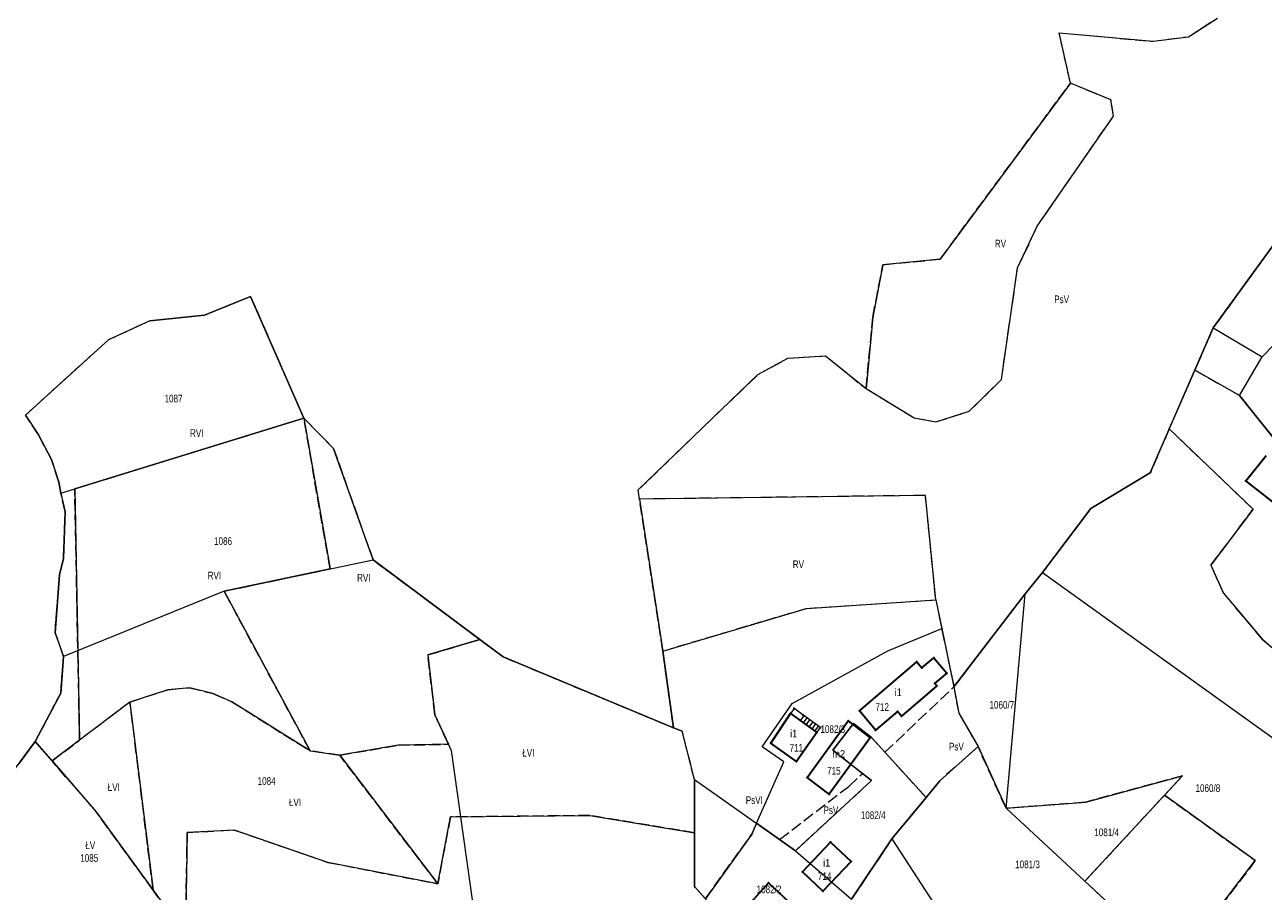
# Model space of a CAD drawing. Header units: metres. Extents: x 7496145 to 7500200, y 5498500 to 5502080.
# Tile 43 of 202: x 7497086 to 7497328, y 5499890 to 5500059. Entities that reach past the tile are written whole.
import ezdxf
from ezdxf.enums import TextEntityAlignment as Align

# ---------------------------------------------------------------- set-up
doc = ezdxf.new("R2010")
doc.units = ezdxf.units.M
doc.header["$MEASUREMENT"] = 0
for name, pattern in [('2.25_0.75', [3, 2.25, -0.75]), ('219-1000', [0]), ('egug-1000', [0])]:
    doc.linetypes.add(name, pattern=pattern)
doc.layers.get('0').update_dxf_attribs({"color": 2, "linetype": 'CONTINUOUS', "lineweight": 5})
for name, color, linetype in [('209-oznaczenie konturu klasyfikacyjnego', 7, 'CONTINUOUS'), ('211-numer działki ewidencyjnej', 7, 'CONTINUOUS'), ('217-kontur klasyfikacyjny', 7, 'CONTINUOUS'), ('218-kontur użytku gruntowego', 7, 'CONTINUOUS'), ('219-działka ewidencyjna', 7, 'CONTINUOUS'), ('312-budynek ewidencyjny', 7, 'CONTINUOUS'), ('312-oznaczenie budynku ewidencyjnego', 7, 'CONTINUOUS'), ('312-oznaczenie budynku ewidencyjnego-Atr117', 7, 'CONTINUOUS'), ('352-schody', 7, 'CONTINUOUS'), ('Punkt budynku', 7, 'CONTINUOUS')]:
    doc.layers.add(name, color=color, linetype=linetype)
doc.styles.get("Standard").update_dxf_attribs({"font": 'Working1250', "width": 0.75})

# ---------------------------------------------------------------- blocks, each defined once
blk = doc.blocks.new('PUNKTBUD')
at = {"color": 0}
blk.add_circle((0, 0), 0.09, dxfattribs=at)

msp = doc.modelspace()

# ---------------------------------------------------------------- linework, layer by layer
at = {"layer": '217-kontur klasyfikacyjny', "color": 3, "linetype": '2.25_0.75', "lineweight": 18, "flags": 128}
for points in [[(7497313.73, 5500057.07), (7497319.45, 5500060.72)], [(7497290.62, 5500047.96), (7497288.41, 5500057.82)], [(7497288.41, 5500057.82), (7497306.83, 5500056.17)], [(7497306.83, 5500056.17), (7497313.73, 5500057.07)], [(7497265.12, 5500013.47), (7497290.62, 5500047.96)], [(7497298.57, 5500044.68), (7497290.62, 5500047.96)], [(7497299.05, 5500041.51), (7497298.57, 5500044.68)], [(7497284.14, 5500019.96), (7497299.05, 5500041.51)], [(7497280.28, 5500011.75), (7497284.14, 5500019.96)], [(7497333.2, 5500020.12), (7497318.62, 5500000.04)], [(7497251.91, 5500002.1), (7497253.88, 5500012.37)], [(7497253.88, 5500012.37), (7497265.12, 5500013.47)], [(7497277.1, 5499989.86), (7497280.28, 5500011.75)], [(7497120.96, 5500002.51), (7497130.01, 5500006.17)], [(7497130.01, 5500006.17), (7497140.41, 5499982.31)], [(7497110.27, 5500001.41), (7497120.96, 5500002.51)], [(7497102.15, 5499997.67), (7497110.27, 5500001.41)], [(7497250.59, 5499988.09), (7497251.91, 5500002.1)], [(7497318.62, 5500000.04), (7497315, 5499991.71)], [(7497085.89, 5499982.89), (7497102.15, 5499997.67)], [(7497229.4, 5499990.85), (7497235.25, 5499994.05)], [(7497235.25, 5499994.05), (7497242.64, 5499994.49)], [(7497242.64, 5499994.49), (7497250.59, 5499988.09)], [(7497205.94, 5499968.23), (7497229.4, 5499990.85)], [(7497310, 5499980.19), (7497315, 5499991.71)], [(7497315, 5499991.71), (7497323.75, 5499986.76)], [(7497250.59, 5499988.09), (7497259.99, 5499982.35)], [(7497270.82, 5499983.66), (7497277.1, 5499989.86)], [(7497323.75, 5499986.76), (7497331.34, 5499977.27)], [(7497264.27, 5499981.59), (7497270.82, 5499983.66)], [(7497088.47, 5499979.03), (7497085.89, 5499982.89)], [(7497095.56, 5499968.47), (7497140.41, 5499982.31)], [(7497140.41, 5499982.31), (7497146.26, 5499976.37)], [(7497145.62, 5499952.76), (7497140.41, 5499982.31)], [(7497259.99, 5499982.35), (7497264.27, 5499981.59)], [(7497090.97, 5499974.23), (7497088.47, 5499979.03)], [(7497310, 5499980.19), (7497306.26, 5499971.58)], [(7497326.42, 5499964.44), (7497310, 5499980.19)], [(7497146.26, 5499976.37), (7497154, 5499954.53)], [(7497092.46, 5499969.76), (7497090.97, 5499974.23)], [(7497306.26, 5499971.58), (7497294.64, 5499964.58)], [(7497092.82, 5499967.62), (7497092.46, 5499969.76)], [(7497096.5, 5499919.21), (7497095.56, 5499968.47)], [(7497093.7, 5499963.97), (7497092.82, 5499967.62)], [(7497206.21, 5499966.45), (7497205.94, 5499968.23)], [(7497262.21, 5499967.17), (7497206.21, 5499966.45)], [(7497210.78, 5499936.67), (7497206.21, 5499966.45)], [(7497264.24, 5499946.69), (7497262.21, 5499967.17)], [(7497093.35, 5499954.83), (7497093.7, 5499963.97)], [(7497294.64, 5499964.58), (7497285.15, 5499952.06)], [(7497318.16, 5499953.5), (7497326.42, 5499964.44)], [(7497092.6, 5499951.59), (7497093.35, 5499954.83)], [(7497154, 5499954.53), (7497174.93, 5499938.92)], [(7497091.7, 5499940.26), (7497092.6, 5499951.59)], [(7497124.81, 5499948.38), (7497145.62, 5499952.76)], [(7497285.15, 5499952.06), (7497281.74, 5499947.9)], [(7497320.62, 5499948.02), (7497318.16, 5499953.5)], [(7497141.66, 5499917.1), (7497124.81, 5499948.38)], [(7497238.94, 5499945.02), (7497264.24, 5499946.69)], [(7497264.24, 5499946.69), (7497267.79, 5499929.62)], [(7497281.74, 5499947.9), (7497267.79, 5499929.62)], [(7497328.34, 5499938.83), (7497320.62, 5499948.02)], [(7497210.78, 5499936.67), (7497238.94, 5499945.02)], [(7497093.37, 5499935.62), (7497091.7, 5499940.26)], [(7497164.72, 5499935.9), (7497174.93, 5499938.92)], [(7497174.93, 5499938.92), (7497179.52, 5499935.51)], [(7497332.28, 5499935.51), (7497328.34, 5499938.83)], [(7497092.8, 5499928.41), (7497093.37, 5499935.62)], [(7497166.1, 5499924.19), (7497164.72, 5499935.9)], [(7497179.52, 5499935.51), (7497212.86, 5499921.59)], [(7497212.86, 5499921.59), (7497210.78, 5499936.67)], [(7497254.29, 5499916.83), (7497267.79, 5499929.62)], [(7497267.79, 5499929.62), (7497268.75, 5499924.46)], [(7497087.82, 5499918.92), (7497092.8, 5499928.41)], [(7497106.37, 5499926.67), (7497113.82, 5499929.09)], [(7497113.82, 5499929.09), (7497118.09, 5499929.47)], [(7497118.09, 5499929.47), (7497122.61, 5499928.35)], [(7497122.61, 5499928.35), (7497126.36, 5499926.71)], [(7497106.37, 5499926.67), (7497096.5, 5499919.21)], [(7497110.91, 5499889.78), (7497106.37, 5499926.67)], [(7497126.36, 5499926.71), (7497141.66, 5499917.1)], [(7497168.77, 5499918.38), (7497166.1, 5499924.19)], [(7497244.08, 5499917.21), (7497248.14, 5499922.44)], [(7497248.14, 5499922.44), (7497251.65, 5499919.73)], [(7497268.75, 5499924.46), (7497272.52, 5499917.93)], [(7497214.59, 5499920.93), (7497212.86, 5499921.59)], [(7497216.96, 5499911.49), (7497214.59, 5499920.93)], [(7497084.6, 5499914.56), (7497087.82, 5499918.92)], [(7497091.1, 5499915.13), (7497087.82, 5499918.92)], [(7497091.1, 5499915.13), (7497096.5, 5499919.21)], [(7497147.48, 5499916.24), (7497158.95, 5499918.21)], [(7497158.95, 5499918.21), (7497168.77, 5499918.38)], [(7497251.65, 5499919.73), (7497254.29, 5499916.83)], [(7497272.52, 5499917.93), (7497265.03, 5499911.24)], [(7497278.01, 5499905.84), (7497272.52, 5499917.93)], [(7497099.73, 5499905.16), (7497091.1, 5499915.13)], [(7497147.48, 5499916.24), (7497141.66, 5499917.1)], [(7497166.67, 5499891.05), (7497147.48, 5499916.24)], [(7497249.89, 5499912.67), (7497244.08, 5499917.21)], [(7497254.29, 5499916.83), (7497262.36, 5499907.96)], [(7497247.22, 5499910.14), (7497249.89, 5499912.67)], [(7497251.66, 5499911.29), (7497249.89, 5499912.67)], [(7497216.97, 5499901.05), (7497216.96, 5499911.49)], [(7497236.75, 5499897.53), (7497251.66, 5499911.29)], [(7497265.03, 5499911.24), (7497262.36, 5499907.96)], [(7497312.58, 5499912.23), (7497293.63, 5499907.04)], [(7497309.07, 5499908.43), (7497312.58, 5499912.23)], [(7497233.64, 5499899.72), (7497247.22, 5499910.14)], [(7497262.36, 5499907.96), (7497255.66, 5499899.86)], [(7497293.46, 5499891.53), (7497309.07, 5499908.43)], [(7497309.07, 5499908.43), (7497326.85, 5499895.58)], [(7497293.63, 5499907.04), (7497278.01, 5499905.84)], [(7497110.91, 5499889.78), (7497099.73, 5499905.16)], [(7497169.17, 5499904.16), (7497166.67, 5499891.05)], [(7497196.48, 5499904.42), (7497169.17, 5499904.16)], [(7497216.97, 5499901.05), (7497196.48, 5499904.42)], [(7497228.2, 5499900.78), (7497229.14, 5499902.9)], [(7497229.14, 5499902.9), (7497233.64, 5499899.72)], [(7497117.26, 5499881.04), (7497117.59, 5499901.1)], [(7497117.59, 5499901.1), (7497126.86, 5499901.58)], [(7497126.86, 5499901.58), (7497145.14, 5499895.24)], [(7497216.98, 5499890.49), (7497216.97, 5499901.05)], [(7497219.11, 5499888.09), (7497228.2, 5499900.78)], [(7497233.64, 5499899.72), (7497236.75, 5499897.53)], [(7497255.66, 5499899.86), (7497247.76, 5499888.04)], [(7497145.14, 5499895.24), (7497166.67, 5499891.05)], [(7497326.85, 5499895.58), (7497317.24, 5499883)], [(7497303.93, 5499881.82), (7497293.46, 5499891.53)], [(7497117.26, 5499881.04), (7497110.91, 5499889.78)], [(7497219.11, 5499888.09), (7497216.98, 5499890.49)]]:
    msp.add_lwpolyline(points, dxfattribs=at)
at = {"layer": '218-kontur użytku gruntowego', "color": 3, "linetype": 'egug-1000', "lineweight": 18, "flags": 128}
for points in [[(7497313.73, 5500057.07), (7497319.45, 5500060.72)], [(7497290.62, 5500047.96), (7497288.41, 5500057.82)], [(7497288.41, 5500057.82), (7497306.83, 5500056.17)], [(7497306.83, 5500056.17), (7497313.73, 5500057.07)], [(7497290.62, 5500047.96), (7497265.12, 5500013.47)], [(7497298.57, 5500044.68), (7497290.62, 5500047.96)], [(7497299.05, 5500041.51), (7497298.57, 5500044.68)], [(7497284.14, 5500019.96), (7497299.05, 5500041.51)], [(7497280.28, 5500011.75), (7497284.14, 5500019.96)], [(7497333.2, 5500020.12), (7497318.62, 5500000.04)], [(7497253.88, 5500012.37), (7497251.91, 5500002.1)], [(7497265.12, 5500013.47), (7497253.88, 5500012.37)], [(7497277.1, 5499989.86), (7497280.28, 5500011.75)], [(7497130.01, 5500006.17), (7497120.96, 5500002.51)], [(7497140.41, 5499982.31), (7497130.01, 5500006.17)], [(7497120.96, 5500002.51), (7497110.27, 5500001.41)], [(7497110.27, 5500001.41), (7497102.15, 5499997.67)], [(7497251.91, 5500002.1), (7497250.59, 5499988.09)], [(7497318.62, 5500000.04), (7497315, 5499991.71)], [(7497102.15, 5499997.67), (7497085.89, 5499982.89)], [(7497229.4, 5499990.85), (7497235.25, 5499994.05)], [(7497235.25, 5499994.05), (7497242.64, 5499994.49)], [(7497242.64, 5499994.49), (7497250.59, 5499988.09)], [(7497205.94, 5499968.23), (7497229.4, 5499990.85)], [(7497315, 5499991.71), (7497310, 5499980.19)], [(7497323.75, 5499986.76), (7497315, 5499991.71)], [(7497250.59, 5499988.09), (7497259.99, 5499982.35)], [(7497270.82, 5499983.66), (7497277.1, 5499989.86)], [(7497331.34, 5499977.27), (7497323.75, 5499986.76)], [(7497264.27, 5499981.59), (7497270.82, 5499983.66)], [(7497085.89, 5499982.89), (7497088.47, 5499979.03)], [(7497140.41, 5499982.31), (7497095.56, 5499968.47)], [(7497146.26, 5499976.37), (7497140.41, 5499982.31)], [(7497140.41, 5499982.31), (7497145.62, 5499952.76)], [(7497259.99, 5499982.35), (7497264.27, 5499981.59)], [(7497088.47, 5499979.03), (7497090.97, 5499974.23)], [(7497310, 5499980.19), (7497306.26, 5499971.58)], [(7497310, 5499980.19), (7497326.42, 5499964.44)], [(7497154, 5499954.53), (7497146.26, 5499976.37)], [(7497090.97, 5499974.23), (7497092.46, 5499969.76)], [(7497306.26, 5499971.58), (7497294.64, 5499964.58)], [(7497092.46, 5499969.76), (7497092.82, 5499967.62)], [(7497095.56, 5499968.47), (7497096.5, 5499919.21)], [(7497092.82, 5499967.62), (7497093.7, 5499963.97)], [(7497206.21, 5499966.45), (7497205.94, 5499968.23)], [(7497262.21, 5499967.17), (7497206.21, 5499966.45)], [(7497206.21, 5499966.45), (7497210.78, 5499936.67)], [(7497264.24, 5499946.69), (7497262.21, 5499967.17)], [(7497093.7, 5499963.97), (7497093.35, 5499954.83)], [(7497294.64, 5499964.58), (7497285.15, 5499952.06)], [(7497326.42, 5499964.44), (7497318.16, 5499953.5)], [(7497093.35, 5499954.83), (7497092.6, 5499951.59)], [(7497174.93, 5499938.92), (7497154, 5499954.53)], [(7497092.6, 5499951.59), (7497091.7, 5499940.26)], [(7497145.62, 5499952.76), (7497124.81, 5499948.38)], [(7497285.15, 5499952.06), (7497281.74, 5499947.9)], [(7497318.16, 5499953.5), (7497320.62, 5499948.02)], [(7497124.81, 5499948.38), (7497141.66, 5499917.1)], [(7497238.94, 5499945.02), (7497264.24, 5499946.69)], [(7497264.24, 5499946.69), (7497265.41, 5499941.05)], [(7497281.74, 5499947.9), (7497267.79, 5499929.62)], [(7497320.62, 5499948.02), (7497328.34, 5499938.83)], [(7497210.78, 5499936.67), (7497238.94, 5499945.02)], [(7497091.7, 5499940.26), (7497093.37, 5499935.62)], [(7497254.87, 5499936.72), (7497265.41, 5499941.05)], [(7497265.41, 5499941.05), (7497267.79, 5499929.62)], [(7497174.93, 5499938.92), (7497164.72, 5499935.9)], [(7497179.52, 5499935.51), (7497174.93, 5499938.92)], [(7497328.34, 5499938.83), (7497332.28, 5499935.51)], [(7497093.37, 5499935.62), (7497092.8, 5499928.41)], [(7497164.72, 5499935.9), (7497166.1, 5499924.19)], [(7497212.86, 5499921.59), (7497179.52, 5499935.51)], [(7497212.86, 5499921.59), (7497210.78, 5499936.67)], [(7497236.14, 5499926.35), (7497254.87, 5499936.72)], [(7497267.79, 5499929.62), (7497268.75, 5499924.46)], [(7497092.8, 5499928.41), (7497087.82, 5499918.92)], [(7497113.82, 5499929.09), (7497106.37, 5499926.67)], [(7497118.09, 5499929.47), (7497113.82, 5499929.09)], [(7497122.61, 5499928.35), (7497118.09, 5499929.47)], [(7497126.36, 5499926.71), (7497122.61, 5499928.35)], [(7497106.37, 5499926.67), (7497096.5, 5499919.21)], [(7497106.37, 5499926.67), (7497110.91, 5499889.78)], [(7497141.66, 5499917.1), (7497126.36, 5499926.71)], [(7497230.22, 5499917.87), (7497236.14, 5499926.35)], [(7497166.1, 5499924.19), (7497168.77, 5499918.38)], [(7497248.14, 5499922.44), (7497244.08, 5499917.21)], [(7497251.65, 5499919.73), (7497248.14, 5499922.44)], [(7497268.75, 5499924.46), (7497272.52, 5499917.93)], [(7497214.59, 5499920.93), (7497212.86, 5499921.59)], [(7497216.96, 5499911.49), (7497214.59, 5499920.93)], [(7497087.82, 5499918.92), (7497084.6, 5499914.56)], [(7497091.1, 5499915.13), (7497087.82, 5499918.92)], [(7497096.5, 5499919.21), (7497091.1, 5499915.13)], [(7497158.95, 5499918.21), (7497147.48, 5499916.24)], [(7497168.77, 5499918.38), (7497158.95, 5499918.21)], [(7497234.48, 5499914.92), (7497230.22, 5499917.87)], [(7497262.36, 5499907.96), (7497251.65, 5499919.73)], [(7497272.52, 5499917.93), (7497265.03, 5499911.24)], [(7497272.52, 5499917.93), (7497278.01, 5499905.84)], [(7497091.1, 5499915.13), (7497099.73, 5499905.16)], [(7497141.66, 5499917.1), (7497147.48, 5499916.24)], [(7497147.48, 5499916.24), (7497166.67, 5499891.05)], [(7497244.08, 5499917.21), (7497251.66, 5499911.29)], [(7497229.14, 5499902.9), (7497234.48, 5499914.92)], [(7497216.97, 5499901.05), (7497216.96, 5499911.49)], [(7497251.66, 5499911.29), (7497236.75, 5499897.53)], [(7497265.03, 5499911.24), (7497262.36, 5499907.96)], [(7497293.63, 5499907.04), (7497312.58, 5499912.23)], [(7497312.58, 5499912.23), (7497309.07, 5499908.43)], [(7497262.36, 5499907.96), (7497255.66, 5499899.86)], [(7497309.07, 5499908.43), (7497293.46, 5499891.53)], [(7497326.85, 5499895.58), (7497309.07, 5499908.43)], [(7497278.01, 5499905.84), (7497293.63, 5499907.04)], [(7497099.73, 5499905.16), (7497110.91, 5499889.78)], [(7497166.67, 5499891.05), (7497169.17, 5499904.16)], [(7497169.17, 5499904.16), (7497196.48, 5499904.42)], [(7497196.48, 5499904.42), (7497216.97, 5499901.05)], [(7497229.14, 5499902.9), (7497228.2, 5499900.78)], [(7497233.64, 5499899.72), (7497229.14, 5499902.9)], [(7497117.59, 5499901.1), (7497117.26, 5499881.04)], [(7497126.86, 5499901.58), (7497117.59, 5499901.1)], [(7497145.14, 5499895.24), (7497126.86, 5499901.58)], [(7497216.98, 5499890.49), (7497216.97, 5499901.05)], [(7497228.2, 5499900.78), (7497219.11, 5499888.09)], [(7497236.75, 5499897.53), (7497233.64, 5499899.72)], [(7497255.66, 5499899.86), (7497247.76, 5499888.04)], [(7497166.67, 5499891.05), (7497145.14, 5499895.24)], [(7497317.24, 5499883), (7497326.85, 5499895.58)], [(7497293.46, 5499891.53), (7497303.93, 5499881.82)], [(7497110.91, 5499889.78), (7497117.26, 5499881.04)], [(7497219.11, 5499888.09), (7497216.98, 5499890.49)]]:
    msp.add_lwpolyline(points, dxfattribs=at)
at = {"layer": '219-działka ewidencyjna', "color": 3, "linetype": '219-1000', "lineweight": 18, "flags": 128}
for points in [[(7497318.62, 5500000.04), (7497333.2, 5500020.12)], [(7497328.22, 5499994.3), (7497348.24, 5500014.9)], [(7497120.96, 5500002.51), (7497130.01, 5500006.17)], [(7497130.01, 5500006.17), (7497140.41, 5499982.31)], [(7497110.27, 5500001.41), (7497120.96, 5500002.51)], [(7497110.27, 5500001.41), (7497102.15, 5499997.67)], [(7497306.26, 5499971.58), (7497318.62, 5500000.04)], [(7497318.62, 5500000.04), (7497328.22, 5499994.3)], [(7497085.89, 5499982.89), (7497102.15, 5499997.67)], [(7497323.75, 5499986.76), (7497328.22, 5499994.3)], [(7497323.75, 5499986.76), (7497331.92, 5499976.54)], [(7497085.89, 5499982.89), (7497088.47, 5499979.03)], [(7497092.82, 5499967.62), (7497140.41, 5499982.31)], [(7497140.41, 5499982.31), (7497146.26, 5499976.37)], [(7497090.97, 5499974.23), (7497088.47, 5499979.03)], [(7497154, 5499954.53), (7497146.26, 5499976.37)], [(7497090.97, 5499974.23), (7497092.46, 5499969.76)], [(7497294.64, 5499964.58), (7497306.26, 5499971.58)], [(7497092.46, 5499969.76), (7497092.82, 5499967.62)], [(7497092.82, 5499967.62), (7497093.7, 5499963.97)], [(7497093.35, 5499954.83), (7497093.7, 5499963.97)], [(7497285.15, 5499952.06), (7497294.64, 5499964.58)], [(7497092.6, 5499951.59), (7497093.35, 5499954.83)], [(7497124.81, 5499948.38), (7497154, 5499954.53)], [(7497154, 5499954.53), (7497174.93, 5499938.92)], [(7497091.7, 5499940.26), (7497092.6, 5499951.59)], [(7497281.74, 5499947.9), (7497285.15, 5499952.06)], [(7497285.15, 5499952.06), (7497341.9, 5499911.28)], [(7497124.81, 5499948.38), (7497093.37, 5499935.62)], [(7497238.94, 5499945.02), (7497264.24, 5499946.69)], [(7497264.24, 5499946.69), (7497267.79, 5499929.62)], [(7497267.79, 5499929.62), (7497281.74, 5499947.9)], [(7497278.01, 5499905.84), (7497281.74, 5499947.9)], [(7497210.78, 5499936.67), (7497238.94, 5499945.02)], [(7497091.7, 5499940.26), (7497093.37, 5499935.62)], [(7497164.72, 5499935.9), (7497174.93, 5499938.92)], [(7497174.93, 5499938.92), (7497179.52, 5499935.51)], [(7497092.8, 5499928.41), (7497093.37, 5499935.62)], [(7497164.72, 5499935.9), (7497166.1, 5499924.19)], [(7497179.52, 5499935.51), (7497212.86, 5499921.59)], [(7497210.78, 5499936.67), (7497212.86, 5499921.59)], [(7497267.79, 5499929.62), (7497268.75, 5499924.46)], [(7497087.82, 5499918.92), (7497092.8, 5499928.41)], [(7497166.1, 5499924.19), (7497169.32, 5499917.19)], [(7497244.08, 5499917.21), (7497248.14, 5499922.44)], [(7497248.14, 5499922.44), (7497251.65, 5499919.73)], [(7497268.75, 5499924.46), (7497272.52, 5499917.93)], [(7497212.86, 5499921.59), (7497214.59, 5499920.93)], [(7497216.96, 5499911.49), (7497214.59, 5499920.93)], [(7497071.43, 5499896.77), (7497087.82, 5499918.92)], [(7497087.82, 5499918.92), (7497099.73, 5499905.16)], [(7497251.65, 5499919.73), (7497262.36, 5499907.96)], [(7497265.03, 5499911.24), (7497272.52, 5499917.93)], [(7497272.52, 5499917.93), (7497278.01, 5499905.84)], [(7497169.32, 5499917.19), (7497174.71, 5499878.65)], [(7497244.08, 5499917.21), (7497251.66, 5499911.29)], [(7497216.96, 5499911.49), (7497216.98, 5499890.49)], [(7497216.96, 5499911.49), (7497236.75, 5499897.53)], [(7497236.75, 5499897.53), (7497251.66, 5499911.29)], [(7497262.36, 5499907.96), (7497265.03, 5499911.24)], [(7497293.46, 5499891.53), (7497312.58, 5499912.23)], [(7497293.63, 5499907.04), (7497312.58, 5499912.23)], [(7497255.66, 5499899.86), (7497262.36, 5499907.96)], [(7497278.01, 5499905.84), (7497293.63, 5499907.04)], [(7497278.01, 5499905.84), (7497293.46, 5499891.53)], [(7497099.73, 5499905.16), (7497121.82, 5499874.77)], [(7497247.76, 5499888.04), (7497255.66, 5499899.86)], [(7497255.66, 5499899.86), (7497265.56, 5499884.6)], [(7497236.75, 5499897.53), (7497247.76, 5499888.04)], [(7497293.46, 5499891.53), (7497303.93, 5499881.82)], [(7497216.98, 5499890.49), (7497220.92, 5499886.06)]]:
    msp.add_lwpolyline(points, dxfattribs=at)
at = {"layer": '312-budynek ewidencyjny', "color": 7, "linetype": 'Continuous', "lineweight": 35, "flags": 128}
for points in [[(7497324.98, 5499970.02), (7497328.98, 5499975)], [(7497333.05, 5499963.75), (7497324.98, 5499970.02)], [(7497249.32, 5499924.92), (7497260.51, 5499934.55)], [(7497260.51, 5499934.55), (7497261.52, 5499933.36)], [(7497261.52, 5499933.36), (7497263.87, 5499935.35)], [(7497263.87, 5499935.35), (7497266.4, 5499932.33)], [(7497266.4, 5499932.33), (7497264.07, 5499930.35)], [(7497264.48, 5499929.87), (7497257.5, 5499923.92)], [(7497264.07, 5499930.35), (7497264.48, 5499929.87)], [(7497252.43, 5499921.13), (7497249.32, 5499924.92)], [(7497256.74, 5499924.81), (7497252.43, 5499921.13)], [(7497257.5, 5499923.92), (7497256.74, 5499924.81)], [(7497231.9, 5499918.63), (7497235.79, 5499924.45)], [(7497235.79, 5499924.45), (7497240.92, 5499920.68)], [(7497239.06, 5499911.88), (7497247.11, 5499922.97)], [(7497247.11, 5499922.97), (7497251.42, 5499919.66)], [(7497240.92, 5499920.68), (7497236.96, 5499915.02)], [(7497236.96, 5499915.02), (7497231.9, 5499918.63)], [(7497251.42, 5499919.66), (7497243.39, 5499908.58)], [(7497243.39, 5499908.58), (7497239.06, 5499911.88)], [(7497238.12, 5499893.39), (7497243.64, 5499899.21)], [(7497243.64, 5499899.21), (7497247.64, 5499895.41)], [(7497242.14, 5499889.61), (7497238.12, 5499893.39)], [(7497247.64, 5499895.41), (7497242.14, 5499889.61)], [(7497224.22, 5499883.1), (7497231.5, 5499891.22)], [(7497231.5, 5499891.22), (7497236.52, 5499886.53)]]:
    msp.add_lwpolyline(points, dxfattribs=at)
at = {"layer": '352-schody', "color": 7, "linetype": 'Continuous', "lineweight": 18, "flags": 128}
msp.add_lwpolyline([(7497238.17, 5499924.19), (7497236.5, 5499925.42), (7497235.79, 5499924.45), (7497240.92, 5499920.68), (7497241.63, 5499921.65)], close=True, dxfattribs=at)
msp.add_lwpolyline([(7497238.17, 5499924.19), (7497236.5, 5499925.42), (7497235.79, 5499924.45), (7497240.92, 5499920.68), (7497241.63, 5499921.65)], close=True, dxfattribs=at)
for points in [[(7497237.74, 5499923.02), (7497238.45, 5499923.98)], [(7497238.31, 5499922.6), (7497239.02, 5499923.57)], [(7497238.87, 5499922.19), (7497239.58, 5499923.15)], [(7497239.43, 5499921.77), (7497240.14, 5499922.74)], [(7497240, 5499921.36), (7497240.71, 5499922.33)], [(7497240.56, 5499920.94), (7497241.27, 5499921.91)]]:
    msp.add_lwpolyline(points, dxfattribs=at)

# ---------------------------------------------------------------- block references
at = {"layer": 'Punkt budynku', "color": 5, "linetype": 'Continuous', "lineweight": 13}
for p in [(7497324.98, 5499970.02), (7497260.51, 5499934.55), (7497263.87, 5499935.35), (7497261.52, 5499933.36), (7497266.4, 5499932.33), (7497264.07, 5499930.35), (7497264.48, 5499929.87), (7497236.5, 5499925.42), (7497249.32, 5499924.92), (7497256.74, 5499924.81), (7497235.79, 5499924.45), (7497238.17, 5499924.19), (7497247.11, 5499922.97), (7497257.5, 5499923.92), (7497240.92, 5499920.68), (7497241.63, 5499921.65), (7497252.43, 5499921.13), (7497231.9, 5499918.63), (7497251.42, 5499919.66), (7497236.96, 5499915.02), (7497239.06, 5499911.88), (7497243.39, 5499908.58), (7497243.64, 5499899.21), (7497238.12, 5499893.39), (7497247.64, 5499895.41), (7497231.5, 5499891.22), (7497242.14, 5499889.61)]:
    msp.add_blockref('PUNKTBUD', p, dxfattribs=at)

# ---------------------------------------------------------------- texts
at = {"layer": '209-oznaczenie konturu klasyfikacyjnego', "color": 3, "linetype": 'Continuous', "lineweight": 18, "width": 0.79}
for s, p in [('RV', (7497275.82, 5500015.78)), ('PsV', (7497287.45, 5500004.85)), ('RVI', (7497118.14, 5499978.63)), ('RV', (7497236.23, 5499952.92)), ('RVI', (7497121.59, 5499950.71)), ('RVI', (7497150.87, 5499950.28)), ('ŁVI', (7497183.23, 5499915.99)), ('PsV', (7497266.83, 5499917.18)), ('ŁVI', (7497102.01, 5499909.23)), ('ŁVI', (7497137.52, 5499906.26)), ('PsVI', (7497227.03, 5499906.69)), ('PsV', (7497242.25, 5499904.72)), ('ŁV', (7497097.63, 5499897.85))]:
    msp.add_text(s, height=1.5, dxfattribs=at).set_placement(p)
at = {"layer": '211-numer działki ewidencyjnej', "color": 3, "linetype": 'Continuous', "lineweight": 18, "width": 0.79}
for s, p in [('1087', (7497113.15, 5499986.9)), ('1086', (7497122.85, 5499958.97)), ('1060/7', (7497274.77, 5499926.87)), ('1082/3', (7497241.65, 5499922.11)), ('1084', (7497131.38, 5499911.94)), ('1060/8', (7497315.13, 5499910.54)), ('1082/4', (7497249.56, 5499905.24)), ('1081/4', (7497295.3, 5499901.88)), ('1085', (7497096.63, 5499896.85)), ('1081/3', (7497279.8, 5499895.6)), ('1082/2', (7497229.15, 5499890.7))]:
    msp.add_text(s, height=1.5, dxfattribs=at).set_placement(p, align=Align.TOP_LEFT)
at = {"layer": '312-oznaczenie budynku ewidencyjnego', "color": 7, "linetype": 'Continuous', "lineweight": 18, "width": 0.79}
for s, p in [('712', (7497252.43, 5499926.44)), ('711', (7497235.62, 5499918.46)), ('715', (7497242.96, 5499913.94)), ('714', (7497241.16, 5499893.29))]:
    msp.add_text(s, height=1.5, dxfattribs=at).set_placement(p, align=Align.TOP_LEFT)
at = {"layer": '312-oznaczenie budynku ewidencyjnego-Atr117', "color": 7, "width": 0.9}
for s, p in [('i1', (7497256.9, 5499927.84)), ('i1', (7497236.41, 5499919.74)), ('m2', (7497245.24, 5499915.78)), ('i1', (7497242.88, 5499894.41))]:
    msp.add_text(s, height=1.5, dxfattribs=at).set_placement(p, align=Align.CENTER)

doc.saveas('drawing.dxf')
